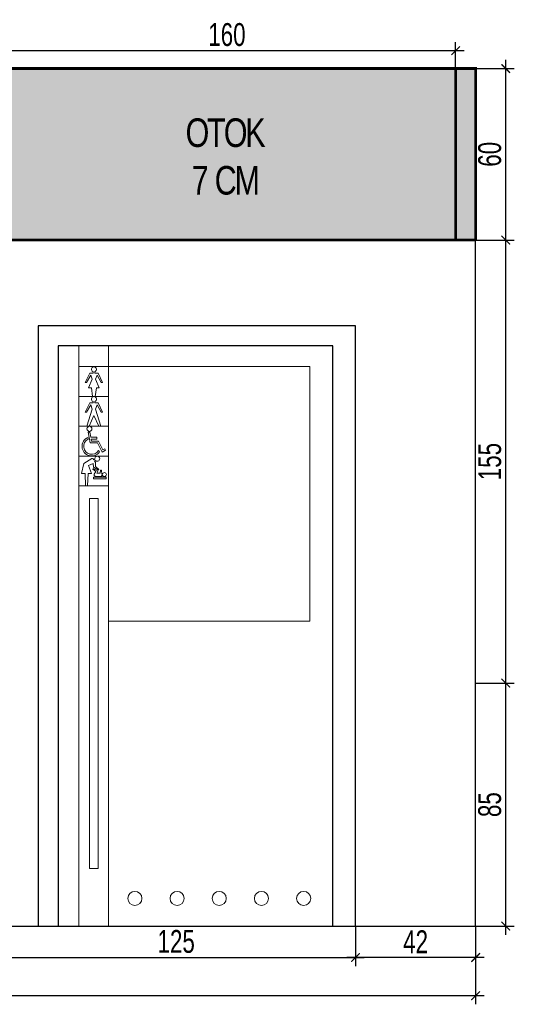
# Model space of a CAD drawing. Header units: centimetres. Extents: x 4120 to 19220, y -7417 to 180.
# Tile 80 of 223: x 12333 to 12506, y -6727 to -6383. Entities that reach past the tile are written whole.
import ezdxf

# ---------------------------------------------------------------- set-up
doc = ezdxf.new("R2010")
doc.units = ezdxf.units.CM
doc.layers.add('A_opisy', color=7, linetype='Continuous')
doc.layers.add('Otok szary', color=7, linetype='Continuous', true_color=0x7d7d7d)
doc.styles.add('Arial', font='arial.ttf', dxfattribs={"height": 25})
doc.styles.add('SIMPLEX', font='arial.ttf', dxfattribs={"width": 0.7, "height": 8})
doc.styles.get("Standard").update_dxf_attribs({"font": 'arial.ttf'})
doc.dimstyles.new('1', dxfattribs={"dimscale": 3, "dimtxt": 2, "dimasz": 1, "dimexe": 1, "dimexo": 0, "dimgap": 0.5, "dimtad": 1, "dimdec": 0, "dimdsep": 46, "dimtxsty": 'Standard', "dimblk": 'ARCHTICK', "dimcen": 0.5, "dimdle": 1, "dimclrd": 5, "dimclre": 5, "dimclrt": 5, "dimadec": 0, "dimazin": 2, "dimtfac": 1, "dimtdec": 0, "dimtofl": 0, "dimtmove": 0, "dimatfit": 3, "dimldrblk": 'OBLIQUE', "dimfxl": 1, "dimtvp": 0.5, "dimtolj": 1, "dimtzin": 0, "dimlwd": -1, "dimarcsym": 0})

# ---------------------------------------------------------------- blocks, each defined once
blk = doc.blocks.new('_ArchTick')
at = {"color": 0, "linetype": 'ByBlock', "const_width": 0.15}
blk.add_lwpolyline([(-0.5, -0.5), (0.5, 0.5)], dxfattribs=at)
blk = doc.blocks.new('*D1067')
at = {"color": 5}
blk.add_line((12503.1043202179, -6702.993059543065), (12503.1043202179, -6611.993059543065), dxfattribs=at)
at = {"color": 5, "lineweight": -2}
for p, q in [((12492.57507778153, -6614.993059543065), (12506.1043202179, -6614.993059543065)), ((12492.57507849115, -6699.993059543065), (12506.1043202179, -6699.993059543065))]:
    blk.add_line(p, q, dxfattribs=at)
at = {"layer": 'Defpoints', "color": 0}
for p in [(12492.57507778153, -6614.993059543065), (12503.1043202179, -6614.993059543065), (12492.57507849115, -6699.993059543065)]:
    blk.add_point(p, dxfattribs=at)
at = {"color": 5, "xscale": 3, "yscale": 3, "zscale": 3}
for p, rotation in [((12503.1043202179, -6614.993059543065), 90), ((12503.1043202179, -6699.993059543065), 270)]:
    blk.add_blockref('_ArchTick', p, dxfattribs=dict(at, rotation=rotation))
at = {"color": 5, "insert": (12497.5203202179, -6657.493059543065), "char_height": 8, "attachment_point": 5, "rotation": 90, "style": 'SIMPLEX'}
blk.add_mtext('\\A1;85', dxfattribs=at)
blk = doc.blocks.new('_Oblique')
at = {"color": 0, "linetype": 'ByBlock', "lineweight": -2}
blk.add_line((-0.5, -0.5), (0.5, 0.5), dxfattribs=at)
blk = doc.blocks.new('*D1068')
at = {"color": 5}
blk.add_line((12503.1043202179, -6617.993059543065), (12503.1043202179, -6456.993059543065), dxfattribs=at)
at = {"color": 5, "lineweight": -2}
for p, q in [((12492.57507778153, -6459.993059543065), (12506.1043202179, -6459.993059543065)), ((12492.57507778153, -6614.993059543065), (12506.1043202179, -6614.993059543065))]:
    blk.add_line(p, q, dxfattribs=at)
at = {"layer": 'Defpoints', "color": 0}
for p in [(12492.57507778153, -6459.993059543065), (12503.1043202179, -6459.993059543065), (12492.57507778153, -6614.993059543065)]:
    blk.add_point(p, dxfattribs=at)
at = {"color": 5, "xscale": 3, "yscale": 3, "zscale": 3}
for p, rotation in [((12503.1043202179, -6459.993059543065), 90), ((12503.1043202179, -6614.993059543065), 270)]:
    blk.add_blockref('_ArchTick', p, dxfattribs=dict(at, rotation=rotation))
at = {"color": 5, "insert": (12497.5203202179, -6537.493059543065), "char_height": 8, "attachment_point": 5, "rotation": 90, "style": 'SIMPLEX'}
blk.add_mtext('\\A1;155', dxfattribs=at)
blk = doc.blocks.new('*D1069')
at = {"color": 5}
blk.add_line((12503.1043202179, -6462.993059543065), (12503.1043202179, -6396.993059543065), dxfattribs=at)
at = {"color": 5, "lineweight": -2}
for p, q in [((12492.57507778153, -6399.993059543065), (12506.1043202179, -6399.993059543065)), ((12492.57507778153, -6459.993059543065), (12506.1043202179, -6459.993059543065))]:
    blk.add_line(p, q, dxfattribs=at)
at = {"layer": 'Defpoints', "color": 0}
for p in [(12492.57507778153, -6399.993059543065), (12503.1043202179, -6399.993059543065), (12492.57507778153, -6459.993059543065)]:
    blk.add_point(p, dxfattribs=at)
at = {"color": 5, "xscale": 3, "yscale": 3, "zscale": 3}
for p, rotation in [((12503.1043202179, -6399.993059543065), 90), ((12503.1043202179, -6459.993059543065), 270)]:
    blk.add_blockref('_ArchTick', p, dxfattribs=dict(at, rotation=rotation))
at = {"color": 5, "insert": (12497.5203202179, -6429.993059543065), "char_height": 8, "attachment_point": 5, "rotation": 90, "style": 'SIMPLEX'}
blk.add_mtext('\\A1;60', dxfattribs=at)
blk = doc.blocks.new('*D1074')
at = {"color": 5, "lineweight": -2}
for p, q in [((12450.57507792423, -6699.993058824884), (12450.57507792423, -6713.977614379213)), ((12492.57507778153, -6699.993059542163), (12492.57507778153, -6713.977614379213))]:
    blk.add_line(p, q, dxfattribs=at)
at = {"color": 5}
blk.add_line((12495.57507778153, -6710.977614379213), (12447.57507792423, -6710.977614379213), dxfattribs=at)
at = {"layer": 'Defpoints', "color": 0}
for p in [(12450.57507792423, -6699.993058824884), (12492.57507778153, -6699.993059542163), (12450.57507792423, -6710.977614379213)]:
    blk.add_point(p, dxfattribs=at)
at = {"color": 5, "xscale": 3, "yscale": 3, "zscale": 3, "rotation": 180}
blk.add_blockref('_ArchTick', (12450.57507792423, -6710.977614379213), dxfattribs=at)
at = {"color": 5, "xscale": 3, "yscale": 3, "zscale": 3}
blk.add_blockref('_ArchTick', (12492.57507778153, -6710.977614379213), dxfattribs=at)
at = {"color": 5, "insert": (12471.57507785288, -6705.461614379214), "char_height": 8, "attachment_point": 5, "style": 'SIMPLEX'}
blk.add_mtext('\\A1;42', dxfattribs=at)
blk = doc.blocks.new('*D1075')
at = {"color": 5, "lineweight": -2}
for p, q in [((12325.07047678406, -6699.993059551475), (12325.07047678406, -6713.977614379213)), ((12450.57507792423, -6699.993059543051), (12450.57507792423, -6713.977614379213))]:
    blk.add_line(p, q, dxfattribs=at)
at = {"color": 5}
blk.add_line((12322.07047678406, -6710.977614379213), (12453.57507792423, -6710.977614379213), dxfattribs=at)
at = {"layer": 'Defpoints', "color": 0}
for p in [(12325.07047678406, -6699.993059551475), (12450.57507792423, -6699.993059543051), (12450.57507792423, -6710.977614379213)]:
    blk.add_point(p, dxfattribs=at)
at = {"color": 5, "xscale": 3, "yscale": 3, "zscale": 3, "rotation": 180}
blk.add_blockref('_ArchTick', (12325.07047678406, -6710.977614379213), dxfattribs=at)
at = {"color": 5, "xscale": 3, "yscale": 3, "zscale": 3}
blk.add_blockref('_ArchTick', (12450.57507792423, -6710.977614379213), dxfattribs=at)
at = {"color": 5, "insert": (12387.82277735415, -6705.393614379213), "char_height": 8, "attachment_point": 5, "style": 'SIMPLEX'}
blk.add_mtext('\\A1;125', dxfattribs=at)
blk = doc.blocks.new('*D1076')
at = {"color": 5, "lineweight": -2}
for p, q in [((11317.57507787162, -6699.993059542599), (11317.57507787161, -6727.344977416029)), ((12492.57507849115, -6699.993059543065), (12492.57507849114, -6727.344977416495))]:
    blk.add_line(p, q, dxfattribs=at)
at = {"color": 5}
blk.add_line((12495.57507849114, -6724.344977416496), (11314.57507787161, -6724.344977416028), dxfattribs=at)
at = {"layer": 'Defpoints', "color": 0}
for p in [(11317.57507787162, -6699.993059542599), (12492.57507849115, -6699.993059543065), (11317.57507787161, -6724.344977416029)]:
    blk.add_point(p, dxfattribs=at)
at = {"color": 5, "xscale": 3, "yscale": 3, "zscale": 3}
for p, rotation in [((11317.57507787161, -6724.344977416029), 179.9999999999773), ((12492.57507849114, -6724.344977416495), 359.9999999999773)]:
    blk.add_blockref('_ArchTick', p, dxfattribs=dict(at, rotation=rotation))
at = {"color": 5, "insert": (11905.07507818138, -6718.760977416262), "char_height": 8, "attachment_point": 5, "style": 'SIMPLEX'}
blk.add_mtext('\\A1;\\A1;1175', dxfattribs=at)
blk = doc.blocks.new('PRZEWIJAK_PIKTO')
at = {"layer": 'A_opisy', "color": 7, "lineweight": 5}
blk.add_lwpolyline([(-3511.516163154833, 1351.305954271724), (-3479.256331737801, 1351.305954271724), (-3479.256331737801, 1318.81023229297), (-3511.516163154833, 1318.81023229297)], close=True, dxfattribs=at)
at = {"layer": 'A_opisy', "color": 7, "lineweight": 0}
for points in [[(-3494.391994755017, 1347.815205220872), (-3495.468214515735, 1347.072522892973), (-3496.247814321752, 1348.238609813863), (-3496.711495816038, 1348.544135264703), (-3497.65925075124, 1348.528853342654), (-3506.085402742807, 1343.13182082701), (-3508.893245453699, 1332.262447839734), (-3504.913450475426, 1332.262447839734), (-3504.431658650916, 1318.81023229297), (-3502.319024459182, 1318.81023229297), (-3501.537627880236, 1332.266896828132), (-3497.717489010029, 1332.266896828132), (-3501.048363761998, 1341.144394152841), (-3496.021962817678, 1343.143529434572), (-3495.718821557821, 1339.032282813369), (-3490.416145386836, 1335.996787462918), (-3489.743154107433, 1336.767154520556), (-3493.634194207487, 1339.873085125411), (-3493.680739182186, 1344.300478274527), (-3494.510506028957, 1345.786186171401), (-3493.583349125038, 1346.339121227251)], [(-3495.940395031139, 1337.61774460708), (-3496.363492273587, 1336.955240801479), (-3493.324635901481, 1334.330577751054), (-3494.961296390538, 1331.640366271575), (-3494.961296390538, 1330.176098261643), (-3493.542843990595, 1328.985619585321), (-3487.399563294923, 1328.985619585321), (-3486.600911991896, 1329.775491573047), (-3486.600911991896, 1330.332914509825), (-3485.978826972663, 1330.332914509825)], [(-3495.940395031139, 1337.61774460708), (-3490.956631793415, 1334.763640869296), (-3491.925120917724, 1332.545290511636), (-3488.464764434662, 1332.545290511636), (-3487.943700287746, 1335.949995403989), (-3487.088636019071, 1335.949995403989), (-3486.580947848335, 1331.463804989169), (-3486.069001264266, 1331.463804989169)]]:
    blk.add_lwpolyline(points, dxfattribs=at)
blk.add_lwpolyline([(-3495.740525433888, 1326.427352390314), (-3482.075924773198, 1326.427352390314), (-3482.075924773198, 1328.162373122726), (-3495.740525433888, 1328.162373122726)], close=True, dxfattribs=at)
for centre, radius, start, end in [((-3491.695219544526, 1348.33304135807), 2.746042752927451, 226.5609929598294, 190.8696584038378), ((-3483.908290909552, 1331.067054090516), 2.196834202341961, 199.5227241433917, 169.5952198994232)]:
    blk.add_arc(centre, radius, start, end, dxfattribs=at)
blk = doc.blocks.new('NIEPEŁN')
at = {"layer": 'A_opisy', "color": 7, "lineweight": 5}
blk.add_lwpolyline([(-3511.516163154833, 1387.232199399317), (-3479.256331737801, 1387.232199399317), (-3479.256331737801, 1354.73647742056), (-3511.516163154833, 1354.73647742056)], close=True, dxfattribs=at)
at = {"layer": 'A_opisy', "color": 7, "lineweight": 0}
for points in [[(-3501.68074226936, 1373.216657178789), (-3502.036354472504, 1374.988686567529)], [(-3501.426513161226, 1380.864355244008), (-3499.530489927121, 1380.864355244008), (-3498.562713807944, 1375.278629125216), (-3492.005604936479, 1375.278629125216), (-3492.005604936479, 1373.209581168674), (-3498.282074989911, 1373.209581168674), (-3497.810008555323, 1370.979550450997), (-3490.177089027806, 1370.979550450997), (-3485.687039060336, 1361.380695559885), (-3483.395326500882, 1362.56275646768), (-3482.617935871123, 1361.055595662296), (-3486.376999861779, 1358.893470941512), (-3491.477895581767, 1369.014764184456), (-3499.28943715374, 1369.014764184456), (-3501.426513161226, 1380.864355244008)], [(-3490.208948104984, 1360.602740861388), (-3489.042455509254, 1359.205750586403)]]:
    blk.add_lwpolyline(points, dxfattribs=at)
blk.add_circle((-3500.112330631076, 1384.356627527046), 2.746042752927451, dxfattribs=at)
for radius, start, end in [(10.57855711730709, 114.5422401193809, 324.3861811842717), (8.828557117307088, 117.2206094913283, 327.3496318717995)]:
    blk.add_arc((-3497.642402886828, 1365.365846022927), radius, start, end, dxfattribs=at)
blk = doc.blocks.new('MĘSKI')
at = {"layer": 'A_opisy', "color": 7, "lineweight": 5}
blk.add_lwpolyline([(-3511.516163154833, 1422.948028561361), (-3479.256331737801, 1422.948028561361), (-3479.256331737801, 1390.452306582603), (-3511.516163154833, 1390.452306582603)], close=True, dxfattribs=at)
at = {"layer": 'A_opisy', "color": 7, "lineweight": 0}
for points in [[(-3496.230320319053, 1417.300256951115), (-3496.230320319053, 1415.760666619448), (-3499.848176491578, 1415.760666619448), (-3504.687427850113, 1405.699780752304), (-3503.166787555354, 1405.699780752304), (-3498.754426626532, 1413.562259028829), (-3497.080547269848, 1409.146179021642)], [(-3494.361128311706, 1417.300256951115), (-3494.361128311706, 1415.760666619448), (-3490.743272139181, 1415.760666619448), (-3485.904020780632, 1405.699780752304), (-3487.424661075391, 1405.699780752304), (-3491.837022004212, 1413.562259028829), (-3493.510901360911, 1409.146179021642)], [(-3497.080547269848, 1409.146179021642), (-3502.989558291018, 1390.452306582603)], [(-3493.510901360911, 1409.146179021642), (-3487.601890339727, 1390.452306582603)], [(-3500.593671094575, 1390.452306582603), (-3495.295724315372, 1401.949396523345)], [(-3489.997777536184, 1390.452306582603), (-3495.295724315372, 1401.949396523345)]]:
    blk.add_lwpolyline(points, dxfattribs=at)
blk.add_arc((-3495.295724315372, 1419.882364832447), 2.746042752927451, 289.897763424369, 250.1022365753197, dxfattribs=at)
blk = doc.blocks.new('DAMSKI')
at = {"layer": 'A_opisy', "color": 7, "lineweight": 5}
blk.add_lwpolyline([(-3511.516163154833, 1458.765450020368), (-3479.256331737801, 1458.765450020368), (-3479.256331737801, 1426.269728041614), (-3511.516163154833, 1426.269728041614)], close=True, dxfattribs=at)
at = {"layer": 'A_opisy', "color": 7, "lineweight": 0}
for points in [[(-3496.230320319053, 1453.117678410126), (-3496.230320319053, 1451.578088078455), (-3499.848176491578, 1451.578088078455), (-3504.687427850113, 1441.517202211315), (-3503.166787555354, 1441.517202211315), (-3498.754426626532, 1449.37968048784), (-3497.080547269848, 1444.963600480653)], [(-3494.361128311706, 1453.117678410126), (-3494.361128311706, 1451.578088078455), (-3490.743272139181, 1451.578088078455), (-3485.904020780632, 1441.517202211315), (-3487.424661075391, 1441.517202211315), (-3491.837022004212, 1449.37968048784), (-3493.510901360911, 1444.963600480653)], [(-3497.080547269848, 1444.963600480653), (-3501.140769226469, 1435.575062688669), (-3498.065749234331, 1435.575062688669), (-3496.697619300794, 1426.269728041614)], [(-3493.510901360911, 1444.963600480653), (-3489.450679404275, 1435.575062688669), (-3492.525699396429, 1435.575062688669), (-3493.893829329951, 1426.269728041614)]]:
    blk.add_lwpolyline(points, dxfattribs=at)
blk.add_arc((-3495.295724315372, 1455.699786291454), 2.746042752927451, 289.897763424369, 250.1022365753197, dxfattribs=at)
blk = doc.blocks.new('*D1092')
at = {"color": 5, "lineweight": -2}
for p, q in [((12325.57379192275, -6399.993086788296), (12325.57379192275, -6390.742257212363)), ((12485.57507778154, -6399.993086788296), (12485.57507778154, -6390.742257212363))]:
    blk.add_line(p, q, dxfattribs=at)
at = {"color": 5}
blk.add_line((12322.57379192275, -6393.742257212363), (12488.57507778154, -6393.742257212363), dxfattribs=at)
at = {"layer": 'Defpoints', "color": 0}
for p in [(12485.57507778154, -6393.742257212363), (12325.57379192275, -6399.993086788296), (12485.57507778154, -6399.993086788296)]:
    blk.add_point(p, dxfattribs=at)
at = {"color": 5, "xscale": 3, "yscale": 3, "zscale": 3, "rotation": 180}
blk.add_blockref('_ArchTick', (12325.57379192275, -6393.742257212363), dxfattribs=at)
at = {"color": 5, "xscale": 3, "yscale": 3, "zscale": 3}
blk.add_blockref('_ArchTick', (12485.57507778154, -6393.742257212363), dxfattribs=at)
at = {"color": 5, "insert": (12405.57443485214, -6388.158257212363), "char_height": 8, "attachment_point": 5, "style": 'SIMPLEX'}
blk.add_mtext('\\A1;160', dxfattribs=at)

msp = doc.modelspace()

# ---------------------------------------------------------------- hatches: boundary and pattern name
at = {"true_color": 0x4f5250}
msp.add_hatch(color=251, dxfattribs=at).paths.add_polyline_path([(12492.57507778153, -6399.993086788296), (12492.57507778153, -6459.993086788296), (11927.57047678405, -6459.993086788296), (11927.57047678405, -6399.993086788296)])

# ---------------------------------------------------------------- linework, layer by layer
at = {"color": 7}
for p, q in [((12492.57507778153, -6699.993059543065, -1.391816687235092e-05), (12492.57507778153, -6399.993059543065, -1.391816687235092e-05)), ((11317.57507787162, -6699.993059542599, -1.391816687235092e-05), (12492.57507778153, -6699.993059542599, -1.391816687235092e-05))]:
    msp.add_line(p, q, dxfattribs=at)
msp.add_line((12492.57507778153, -6699.993059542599, -1.391816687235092e-05), (12492.57507778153, -6559.993059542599, -1.391816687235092e-05))
for points in [[(12450.57507792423, -6489.993059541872), (12339.57507792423, -6489.993059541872), (12339.57507792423, -6699.993059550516), (12450.57507792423, -6699.993059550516)], [(12442.57507792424, -6496.993059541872), (12346.57507792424, -6496.993059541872), (12346.57507792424, -6699.993059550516), (12442.57507792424, -6699.993059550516)]]:
    msp.add_lwpolyline(points, close=True, dxfattribs=at)
at = {"color": 7, "lineweight": 5}
for points in [[(12353.82507792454, -6496.993059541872), (12353.82507792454, -6699.993059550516)], [(12364.18222078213, -6496.993059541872), (12364.18222078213, -6699.993059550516)], [(12364.18222078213, -6504.243059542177), (12434.6107922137, -6504.243059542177), (12434.6107922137, -6593.314488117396), (12364.18222078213, -6593.314488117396)], [(12357.4500779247, -6679.842082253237), (12357.4500779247, -6550.377796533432), (12360.55722078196, -6550.377796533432), (12360.55722078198, -6679.842082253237), (12357.4500779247, -6679.842082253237)]]:
    msp.add_lwpolyline(points, dxfattribs=at)
at = {"elevation": -1.391816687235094e-05}
for points in [[(12492.57507778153, -6699.993059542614), (12492.57507778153, -6617.993059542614)], [(12492.57507778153, -6689.993059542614), (12492.57507778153, -6617.993059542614)]]:
    msp.add_lwpolyline(points, dxfattribs=at)
at = {"color": 7, "lineweight": 5}
for centre in [(12373.37418506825, -6690.288975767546), (12373.37418506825, -6690.288975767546), (12388.1331136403, -6690.288975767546), (12388.1331136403, -6690.288975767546), (12402.89204221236, -6690.288975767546), (12402.89204221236, -6690.288975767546), (12417.65097078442, -6690.288975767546), (12417.65097078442, -6690.288975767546), (12432.40989935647, -6690.288975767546), (12432.40989935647, -6690.288975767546)]:
    msp.add_circle(centre, 2.459821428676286, dxfattribs=at)
at = {"layer": 'Otok szary', "const_width": 1, "elevation": -1.391816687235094e-05}
for points in [[(12492.57507778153, -6459.993062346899), (12325.57379192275, -6459.993062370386), (12325.57379192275, -6399.993086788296), (12492.57507778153, -6399.993086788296), (12492.57507778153, -6459.993086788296)], [(12492.57507778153, -6459.993062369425), (12485.57507778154, -6459.993062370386), (12485.57507778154, -6399.993086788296), (12492.57507778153, -6399.993086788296), (12492.57507778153, -6459.993086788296)]]:
    msp.add_lwpolyline(points, dxfattribs=at)

# ---------------------------------------------------------------- block references
at = {"color": 7, "lineweight": 5, "xscale": 0.321053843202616, "yscale": 0.321053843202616, "zscale": 0.3210538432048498}
for name, p in [('DAMSKI', (13481.21083758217, -6972.585313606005)), ('MĘSKI', (13481.21083758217, -6971.518869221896)), ('NIEPEŁN', (13481.21083758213, -6970.485041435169)), ('PRZEWIJAK_PIKTO', (13481.21083758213, -6969.383658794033))]:
    msp.add_blockref(name, p, dxfattribs=at)

# ---------------------------------------------------------------- texts
at = {"layer": 'Otok szary', "color": 7, "insert": (12404.74450537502, -6430.831378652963, -1.391816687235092e-05), "char_height": 10, "width": 29.01987147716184, "attachment_point": 5, "style": 'Arial'}
msp.add_mtext('\\fCentury Gothic|b0|i0|c238;\\T0.9;\\W0.8;OTOK\\P7 CM\\P', dxfattribs=at)

# ---------------------------------------------------------------- dimensions: what is measured, and where the dimension line sits
dim = msp.add_linear_dim(base=(12485.57507778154, -6393.742257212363, -1.391816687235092e-05), p1=(12325.57379192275, -6399.993086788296, -1.391816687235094e-05), p2=(12485.57507778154, -6399.993086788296, -1.391816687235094e-05), dimstyle='1', override={"dimtxsty": 'SIMPLEX'})
dim.commit()
dim.dimension.update_dxf_attribs({"geometry": '*D1092', "text_midpoint": (12405.57443485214, -6388.158257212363, -1.391816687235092e-05)})
for base, p1, p2, angle, picture, middle in [((12503.1043202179, -6399.993059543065, -1.391816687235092e-05), (12492.57507778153, -6459.993059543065, -1.391816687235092e-05), (12492.57507778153, -6399.993059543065, -1.391816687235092e-05), 90, '*D1069', (12497.5203202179, -6429.993059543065, -1.391816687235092e-05)), ((12503.1043202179, -6459.993059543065, -1.391816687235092e-05), (12492.57507778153, -6614.993059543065, -1.391816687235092e-05), (12492.57507778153, -6459.993059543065, -1.391816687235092e-05), 90, '*D1068', (12497.5203202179, -6537.493059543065, -1.391816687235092e-05)), ((12503.1043202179, -6614.993059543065, -1.391816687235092e-05), (12492.57507849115, -6699.993059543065, -1.391816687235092e-05), (12492.57507778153, -6614.993059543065, -1.391816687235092e-05), 90, '*D1067', (12497.5203202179, -6657.493059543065, -1.391816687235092e-05)), ((12450.57507792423, -6710.977614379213), (12492.57507778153, -6699.993059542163), (12450.57507792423, -6699.993058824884), 180, '*D1074', (12471.57507785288, -6705.461614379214))]:
    dim = msp.add_linear_dim(base=base, p1=p1, p2=p2, angle=angle, dimstyle='1', override={"dimtxsty": 'SIMPLEX'})
    dim.commit()
    dim.dimension.update_dxf_attribs({"geometry": picture, "text_midpoint": middle})
dim = msp.add_aligned_dim(p1=(12492.57507849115, -6699.993059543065), p2=(11317.57507787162, -6699.993059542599), distance=24.351917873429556, text='\\A1;<>', dimstyle='1', override={"dimtxsty": 'SIMPLEX'})
dim.commit()
dim.dimension.update_dxf_attribs({"geometry": '*D1076', "text_midpoint": (11905.07507818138, -6718.760977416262)})
dim = msp.add_linear_dim(base=(12450.57507792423, -6710.977614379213), p1=(12325.07047678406, -6699.993059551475), p2=(12450.57507792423, -6699.993059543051), angle=7.016709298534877e-15, text='125', dimstyle='1', override={"dimtxsty": 'SIMPLEX'})
dim.commit()
dim.dimension.update_dxf_attribs({"geometry": '*D1075', "text_midpoint": (12387.82277735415, -6705.393614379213)})

doc.saveas('drawing.dxf')
